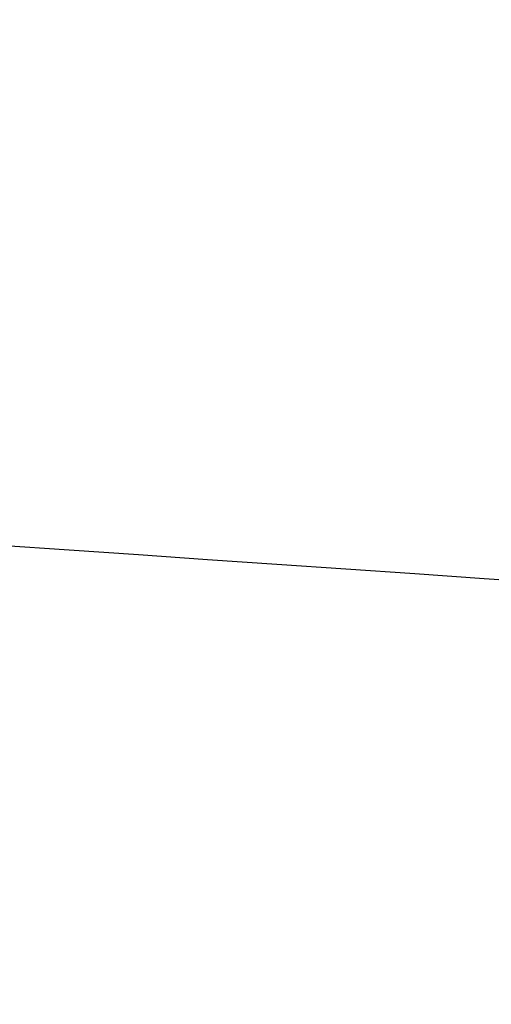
# Model space of a CAD drawing. Header units: millimetres. Extents: x 2083 to 2554, y -1671 to -6.
# Tile 207 of 256: x 2312.1382 to 2312.1614, y -38.0245 to -37.9761. Entities that reach past the tile are written whole.
import ezdxf

# ---------------------------------------------------------------- set-up
doc = ezdxf.new("R2010")
doc.units = ezdxf.units.MM
doc.header["$MEASUREMENT"] = 0
doc.layers.add('Base', color=7, linetype='Continuous', true_color=0x000000)
doc.layers.add('Default', color=7, linetype='Continuous', true_color=0x000000)

# ---------------------------------------------------------------- blocks, each defined once
blk = doc.blocks.new('PRT0008')
at = {"layer": 'Default', "extrusion": (0, 1, 0)}
blk.add_arc((0, 0, -0.715239), 3, 193.923102, 346.077048, dxfattribs=at)
blk = doc.blocks.new('PRT0007')
at = {"layer": 'Default'}
blk.add_open_spline([(-2.499986, -0.000002, -2.706537), (-2.499986, -0.327251, -2.685703), (-2.434918, -0.654371, -2.66487), (-2.184454, -1.259049, -2.623203), (-1.999156, -1.536368, -2.60237), (-1.536358, -1.999168, -2.560703), (-1.25904, -2.184467, -2.53987), (-0.654365, -2.434932, -2.498203), (-0.327247, -2.5, -2.477369), (0.327248, -2.5, -2.435702), (0.654367, -2.434931, -2.414869), (1.259042, -2.184465, -2.373202), (1.53636, -1.999166, -2.352369), (1.999157, -1.536366, -2.310701), (2.184455, -1.259046, -2.289867), (2.434919, -0.654368, -2.248201), (2.499987, -0.327248, -2.227368), (2.499987, 0.000001, -2.206534)], degree=3, knots=[-1, -1, -1, -1, -0.875, -0.875, -0.75, -0.75, -0.625, -0.625, -0.5, -0.5, -0.375, -0.375, -0.25, -0.25, -0.125, -0.125, 0, 0, 0, 0], dxfattribs=at)
for points in [[(1.232151, -2.175376, -6.374545), (1.31429, -2.320392, -6.470767), (1.396428, -2.465408, -6.56699), (1.478566, -2.610424, -6.663212)], [(1.478566, -2.610424, -6.663121), (1.396428, -2.465408, -6.759344), (1.31429, -2.320393, -6.855566), (1.232152, -2.175377, -6.951788)], [(0.56812, -2.945796, -5.71482), (0.536561, -2.78216, -5.811037), (0.505003, -2.618524, -5.907253), (0.473444, -2.454887, -6.003469)], [(0.473444, -2.454887, -5.426262), (0.505003, -2.618523, -5.522479), (0.536561, -2.782159, -5.618695), (0.56812, -2.945795, -5.714911)]]:
    blk.add_open_spline(points, degree=3, dxfattribs=at)

msp = doc.modelspace()

# ---------------------------------------------------------------- block references
at = {"layer": 'Base', "extrusion": (0, -0.707107, 0.707107), "rotation": 270}
msp.add_blockref('PRT0007', (2314.615142, 1155.302584, 1214.217243), dxfattribs=at)
at = {"layer": 'Base', "extrusion": (1, 0, 0), "rotation": 225.0000000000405}
msp.add_blockref('PRT0008', (-35.436415, 1669.280998, 2314.615142), dxfattribs=at)

doc.saveas('drawing.dxf')
